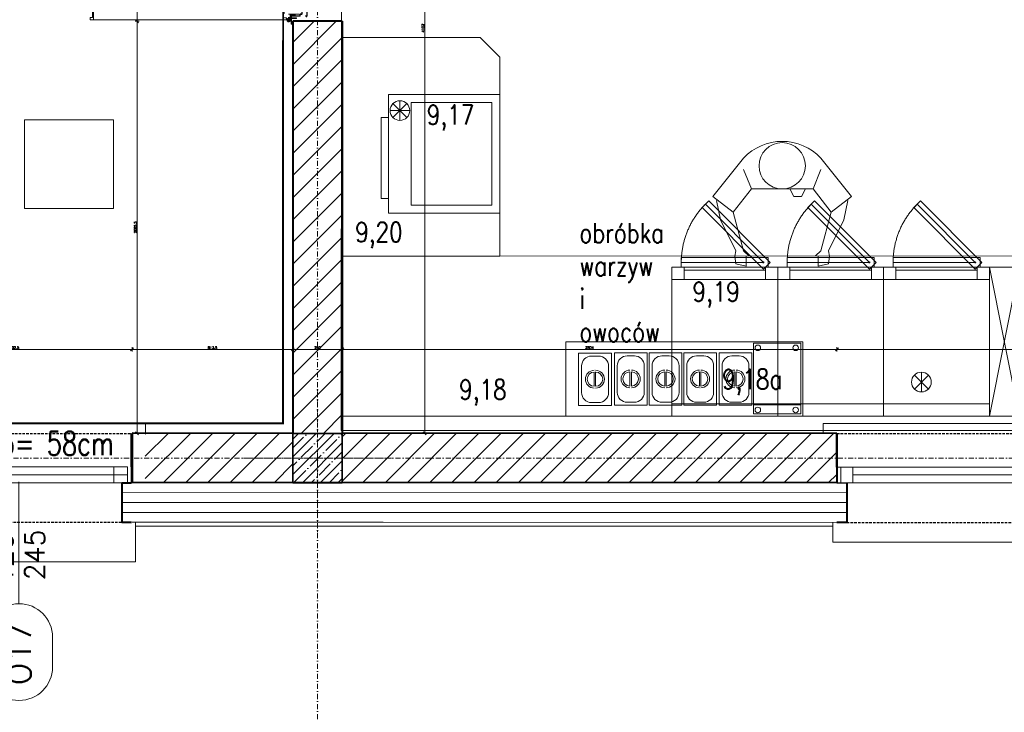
# Model space of a CAD drawing. Header units: millimetres. Extents: x -1893473 to 1546619, y -568027 to 942944.
# Tile 204 of 256: x 183314 to 188298, y -514476 to -510971. Entities that reach past the tile are written whole.
import ezdxf
from ezdxf.enums import TextEntityAlignment as Align

# ---------------------------------------------------------------- set-up
doc = ezdxf.new("R2010")
doc.units = ezdxf.units.MM
doc.header["$LTSCALE"] = 0.2
for name, pattern in [('2_3', [1, 0.5, -0.5]), ('CACHE', [9.525, 6.35, -3.175]), ('CENTER', [0.6, 0.375, -0.075, 0.075, -0.075]), ('DASHDOT', [25.4, 12.7, -6.35, 0, -6.35]), ('HIDDEN', [9.525, 6.35, -3.175]), ('Hidden Line', [391.222223, 282.222223, -109])]:
    doc.linetypes.add(name, pattern=pattern)
doc.layers.get('0').update_dxf_attribs({"lineweight": 0})
for name, color, linetype, lineweight in [('!! 0_ Istn-okna', 6, 'Continuous', 13), ('!! 0_ Istn-sciany', 7, 'Continuous', 30), ('!! 0_ Istn-widok', 1, 'Continuous', 15), ('!! 0_ Opis', 3, 'Continuous', 13), ('!! 0_Opis_okna', 8, 'Continuous', 15), ('!! 0_Opis_pom', 9, 'Continuous', 13), ('!! 0_Osie', 1, 'DASHDOT', 13), ('!! 1  WYDZIELENIE PPOŻ', 252, 'Continuous', 0), ('!! 1_ tynk zewn  - nowy', 21, 'Continuous', 20), ('!! 1_drzwi-linia', 213, 'Continuous', 5), ('!! 1_Hatch dach', 252, 'Continuous', 5), ('!! 1_hatch projektowane ściany', 4, 'Continuous', 5), ('!! 1_OPIS POM NOWE', 140, 'Continuous', 5), ('!! 1_PROJ Sciany', 2, 'Continuous', 40), ('!! 1_PROJ TERMOIZOL', 132, 'Continuous', 5), ('!! 1_PROJ ŻELBET', 1, 'Continuous', 35), ('!! 2_ remont Ocieplenie', 4, 'ZIGZAG', 5), ('!! technologia', 20, 'Continuous', 5), ('!! wymiary osi', 250, 'Continuous', 9), ('0-osie-liniA', 14, 'DASHDOT', 5), ('P-Opis nadproża', 150, 'Continuous', 9), ('P-Osie', 1, 'DASHDOT', 18)]:
    doc.layers.add(name, color=color, linetype=linetype, lineweight=lineweight)
doc.layers.add('!! 1_ proj wyposdażenie', color=7, linetype='Continuous', lineweight=5, true_color=0xa1a1a1)
for name, color, linetype in [('!! 1_ widok', 4, 'Continuous'), ('!! 1_PROJ przerywana', 3, 'HIDDEN'), ('PROJ OKNO', 3, 'CACHE'), ('VI-MENUI', 191, 'Continuous')]:
    doc.layers.add(name, color=color, linetype=linetype)
doc.layers.add('Powierzchnia', color=140, linetype='Continuous', lineweight=5, plot=False)
doc.styles.add('50', font='ROMANS.shx', dxfattribs={"width": 0.8, "height": 10})
doc.styles.add('ARCHETYP', font='romans.shx', dxfattribs={"height": 15})
doc.styles.add('ARIAL', font='tahoma.ttf')
doc.styles.add('SIMPLEX', font='simplex.shx', dxfattribs={"width": 0.77})
doc.styles.add('TXT', font='simplex.shx')
doc.linetypes.add('ZIGZAG', pattern='A,0.00254,-5.08,[131,ltypeshp.shx,S=5.08,R=0,X=-5.08,Y=0],-10.16,[131,ltypeshp.shx,S=5.08,R=180,X=5.08,Y=0],-5.08', length=20.32254)
doc.dimstyles.new('DIM50', dxfattribs={"dimscale": 5, "dimtxt": 2.5, "dimasz": 1.5, "dimexe": 0, "dimexo": 0, "dimgap": 0.5, "dimtad": 1, "dimdec": 4, "dimrnd": 0.5, "dimdsep": 46, "dimtxsty": 'TXT', "dimblk1": 'TICK1', "dimblk2": 'TICK1', "dimsah": 1, "dimcen": 0, "dimse1": 1, "dimse2": 1, "dimclrd": 1, "dimclre": 7, "dimclrt": 9, "dimadec": 0, "dimazin": 0, "dimtfac": 1, "dimtdec": 4, "dimtmove": 2, "dimatfit": 3, "dimldrblk": 'TICK1', "dimfxl": 1, "dimtolj": 1, "dimarcsym": 0})
pattern_1 = [(45, (-604946.8, 1976053.4), (-56.1266008, 56.1266008), [])]

# ---------------------------------------------------------------- blocks, each defined once
blk = doc.blocks.new('Homme Plan')
at = {"color": 0, "linetype": 'ByBlock', "lineweight": -2}
for points in [[(-0.2484, -0.2223), (-0.1953, -0.027), (-0.1681, -0.0013), (-0.1821, 0), (-0.1821, 0.0515), (-0.2341, 0.0388), (-0.2391, 0.0008), (-0.2344, -0.027), (-0.3125, -0.1833), (-0.332, -0.2809)], [(0.2484, -0.2223), (0.1953, -0.027), (0.1681, -0.0013), (0.1821, 0), (0.1821, 0.0515), (0.2341, 0.0388), (0.2391, 0.0008), (0.2344, -0.027), (0.3125, -0.1833), (0.332, -0.2809)], [(-0.1563, -0.3395), (-0.1953, -0.4372)], [(-0.1172, -0.3395), (-0.0977, -0.3005), (-0.0586, -0.3005), (-0.0391, -0.3395)], [(0.1562, -0.3395), (0.1953, -0.4372)]]:
    blk.add_lwpolyline(points, dxfattribs=at)
blk.add_lwpolyline([(-0.1563, -0.3395), (0.1562, -0.3395), (0.2484, -0.2223), (0.3516, -0.3005), (0.1953, -0.4958, -0.432562), (-0.1953, -0.4958), (-0.3516, -0.3005), (-0.2484, -0.2223)], format="xyb", close=True, dxfattribs=at)
blk.add_circle((0, -0.4567), 0.1172, dxfattribs=at)
blk = doc.blocks.new('Cde TP ACTIF')
at = {"color": 0, "linetype": 'ByBlock'}
for p, q in [((0, 0), (-0.15, -0.754)), ((-0.15, 0), (0, -0.754))]:
    blk.add_line(p, q, dxfattribs=at)
blk.add_lwpolyline([(0, 0), (-0.15, 0), (-0.15, -0.754), (0, -0.754)], close=True, dxfattribs=at)
blk = doc.blocks.new('Tour TP ACTIF')
for points in [[(-0.536, 0), (-0.536, -0.062), (0, -0.062), (0, 0)], [(0, -0.062), (-0.536, -0.062), (-0.536, -0.692), (0, -0.692)], [(-0.536, -0.692), (-0.474, -0.692), (-0.474, -0.754), (-0.536, -0.754)], [(-0.062, -0.692), (0, -0.692), (0, -0.754), (-0.062, -0.754)], [(-0.474, -0.739), (-0.062, -0.739), (-0.062, -0.754), (-0.474, -0.754)], [(-0.488, -0.754), (-0.048, -0.754), (-0.048, -0.802), (-0.488, -0.802)]]:
    blk.add_lwpolyline(points, close=True)
at = {"linetype": 'CACHE'}
blk.add_lwpolyline([(-0.3831, -1.0552), (-0.072, -0.7441), (-0.0381, -0.778), (-0.3492, -1.0891)], close=True, dxfattribs=at)
blk.add_lwpolyline([(-0.488, -0.778), (-0.072, -0.778), (-0.3662, -1.0722, -0.198912)], format="xyb", close=True, dxfattribs=at)
blk.add_circle((-0.072, -0.778), 0.0025)
blk = doc.blocks.new('A$C26BC24DE')
for p, q in [((0, 375), (0, 0)), ((230.7, 318.6), (230.7, 55.3))]:
    blk.add_line(p, q)
for points in [[(0, 0), (1200, 0), (1200, 375), (0, 375)], [(143.5, 150.8), (143.5, 222.7)], [(150.4, 150.8), (150.4, 223.5)], [(324.3, 151.9), (324.3, 223.8)], [(331.3, 151.9), (331.3, 224.6)], [(500.3, 151.9), (500.3, 223.8)], [(507.3, 151.9), (507.3, 224.6)], [(675.6, 151.9), (675.6, 223.8)], [(682.5, 151.9), (682.5, 224.6)], [(854.4, 151.9), (854.4, 223.8)], [(861.3, 151.9), (861.3, 224.6)], [(949.9, 57.3), (1188.3, 57.3)]]:
    blk.add_lwpolyline(points)
for points in [[(1188.3, 368.9), (949.9, 368.9), (949.9, 11.8), (1188.3, 11.8)], [(64.3, 318.6), (230.7, 318.6), (230.7, 53.6), (64.3, 53.6)], [(245.1, 319.7), (411.5, 319.7), (411.5, 54.7), (245.1, 54.7)], [(421.1, 319.7), (587.5, 319.7), (587.5, 54.7), (421.1, 54.7)], [(596.4, 319.7), (762.8, 319.7), (762.8, 54.7), (596.4, 54.7)], [(775.2, 319.7), (941.6, 319.7), (941.6, 54.7), (775.2, 54.7)]]:
    blk.add_lwpolyline(points, close=True)
for points in [[(129.3, 303.6), (165.7, 303.6, -0.414214), (215.7, 253.6), (215.7, 118.6, -0.414214), (165.7, 68.6), (129.3, 68.6, -0.414214), (79.3, 118.6), (79.3, 253.6, -0.414214)], [(310.1, 304.7), (346.5, 304.7, -0.414214), (396.5, 254.7), (396.5, 119.7, -0.414214), (346.5, 69.7), (310.1, 69.7, -0.414214), (260.1, 119.7), (260.1, 254.7, -0.414214)], [(486.1, 304.7), (522.5, 304.7, -0.414214), (572.5, 254.7), (572.5, 119.7, -0.414214), (522.5, 69.7), (486.1, 69.7, -0.414214), (436.1, 119.7), (436.1, 254.7, -0.414214)], [(661.4, 304.7), (697.8, 304.7, -0.414214), (747.8, 254.7), (747.8, 119.7, -0.414214), (697.8, 69.7), (661.4, 69.7, -0.414214), (611.4, 119.7), (611.4, 254.7, -0.414214)], [(840.2, 304.7), (876.6, 304.7, -0.414214), (926.6, 254.7), (926.6, 119.7, -0.414214), (876.6, 69.7), (840.2, 69.7, -0.414214), (790.2, 119.7), (790.2, 254.7, -0.414214)]]:
    blk.add_lwpolyline(points, format="xyb", close=True)
for centre in [(971.6, 345.3), (1163, 345.3), (971.6, 31.1), (1163, 31.1)]:
    blk.add_circle(centre, 14.1)
for centre, radius, start, end in [((143.5, 186.7), 44.9, 90, 270), ((143.5, 186.7), 35.9, 90, 270), ((150.4, 186.7), 44.9, 270, 90), ((150.4, 186.7), 35.9, 270, 90), ((324.3, 187.8), 44.9, 90, 270), ((324.3, 187.8), 35.9, 90, 270), ((331.3, 187.8), 44.9, 270, 90), ((331.3, 187.8), 35.9, 270, 90), ((500.3, 187.8), 44.9, 90, 270), ((500.3, 187.8), 35.9, 90, 270), ((507.3, 187.8), 44.9, 270, 90), ((507.3, 187.8), 35.9, 270, 90), ((675.6, 187.8), 44.9, 90, 270), ((675.6, 187.8), 35.9, 90, 270), ((682.5, 187.8), 44.9, 270, 90), ((682.5, 187.8), 35.9, 270, 90), ((854.4, 187.8), 44.9, 90, 270), ((854.4, 187.8), 35.9, 90, 270), ((861.3, 187.8), 44.9, 270, 90), ((861.3, 187.8), 35.9, 270, 90)]:
    blk.add_arc(centre, radius, start, end)
blk = doc.blocks.new('Toping cooler')
at = {"xscale": 0.0009999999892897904, "yscale": 0.0009999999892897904, "zscale": 0.0009999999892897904, "rotation": 90}
blk.add_blockref('A$C26BC24DE', (-47.7181, 9.5563), dxfattribs=at)
blk = doc.blocks.new('lodówka podbl.')
at = {"layer": '!! 1_ proj wyposdażenie'}
for p, q in [((0, 0), (0, 60)), ((56.28, 60), (0, 60)), ((56.28, 0), (56.28, 60)), ((4, 56), (4, 4)), ((44.91, 56), (4, 56)), ((44.91, 4), (44.91, 56)), ((54.11, 11.61), (47.04, 4.54)), ((54.11, 4.54), (47.04, 11.61)), ((50.57, 3.08), (50.57, 13.08)), ((55.57, 8.08), (45.57, 8.08)), ((0, 0), (56.28, 0)), ((4, 4), (44.91, 4))]:
    blk.add_line(p, q, dxfattribs=at)
blk.add_lwpolyline([(56.28, 52.51), (60, 52.51), (60, 11.54), (56.28, 11.54)], dxfattribs=at)
blk.add_circle((50.57, 8.08), 5, dxfattribs=at)
blk = doc.blocks.new('zaw-dr-90-p')
at = {"color": 2, "linetype": 'CENTER', "ltscale": 0.2}
for p, q in [((12, 0), (-12, 0)), ((0, 12), (0, -12)), ((24.5, 24), (31, 24)), ((24.5, 19), (31, 19))]:
    blk.add_line(p, q, dxfattribs=at)
at = {"ltscale": 0.2}
for p, q in [((10, 12), (6.5, 12)), ((10, 0), (10, 6.5))]:
    blk.add_line(p, q, dxfattribs=at)
blk.add_lwpolyline([(0, 6.5), (23.5, 6.5, 0.414214), (28, 11), (28, 31), (24.5, 31), (24.5, 11, -0.414214), (23.5, 10), (0, 10, 4.561698), (7.6, 6.5), (4.9, 4.2)], format="xyb", dxfattribs=at)
blk.add_lwpolyline([(-0.2, -0.2), (-2.5, -0.2), (-2.5, 0.2), (-0.2, 0.2), (-0.2, 2.5), (0.2, 2.5), (0.2, 0.2), (2.8, 0.2), (2.8, -0.2), (0.2, -0.2), (0.2, -2.8), (-0.2, -2.8)], close=True)
blk.add_lwpolyline([(10, 10), (10, 39), (6.5, 39), (6.5, 10)], dxfattribs=at)
blk.add_circle((0, 0), 6.5, dxfattribs=at)
blk = doc.blocks.new('drzwi 90- sc 12')
for p, q in [((-13620.32, 20410.16), (-13620.32, 20313.77)), ((-13614.92, 20409.86), (-13620.32, 20409.86)), ((-13616.12, 20410.26), (-13620.22, 20410.26)), ((-13616.12, 20410.26), (-13620, 20410.26)), ((-13618.17, 20410.26), (-13616.22, 20410.26)), ((-13618.17, 20410.26), (-13616.22, 20410.26)), ((-13616.12, 20410.26), (-13616.12, 20411.46)), ((-13616.12, 20411.46), (-13615.02, 20411.46)), ((-13614.92, 20411.36), (-13614.92, 20313.77)), ((-13620.32, 20313.47), (-13620.32, 20317.97)), ((-13614.92, 20312.27), (-13614.92, 20317.97)), ((-13614.92, 20313.77), (-13620.32, 20313.77)), ((-13618.22, 20313.37), (-13620.22, 20313.37)), ((-13618.22, 20313.67), (-13618.22, 20313.37)), ((-13618.22, 20313.67), (-13616.42, 20313.67)), ((-13617.77, 20311.12), (-13617.77, 20305.72)), ((-13617.77, 20311.12), (-13617.77, 20305.72)), ((-13616.17, 20309.92), (-13617.37, 20309.92)), ((-13616.17, 20309.92), (-13616.17, 20311.02)), ((-13615.92, 20313.17), (-13615.92, 20312.17)), ((-13615.92, 20312.17), (-13615.02, 20312.17)), ((-13715.57, 20308.32), (-13715.57, 20308.56)), ((-13715.57, 20307.69), (-13715.57, 20308.56)), ((-13715.57, 20307.82), (-13715.57, 20308.56)), ((-13715.57, 20307.72), (-13715.37, 20307.72)), ((-13715.77, 20301.96), (-13716.27, 20301.96)), ((-13616.77, 20301.96), (-13616.27, 20301.96))]:
    blk.add_line(p, q)
for points in [[(-13665.27, 20284.96), (-13665.27, 20325.83)], [(-13615.57, 20309.64), (-13615.32, 20309.64), (-13615.32, 20309.82), (-13616.32, 20309.82), (-13616.32, 20309.64), (-13615.92, 20309.64)]]:
    blk.add_lwpolyline(points)
at = {"ltscale": 0.2}
for points in [[(-13715.57, 20307.51), (-13715.57, 20309.48, 0.414214), (-13715.91, 20309.82), (-13719.43, 20309.82, 0.414214), (-13719.77, 20309.48), (-13719.77, 20308.92), (-13719.59, 20308.92), (-13719.59, 20309.48, -0.414214), (-13719.43, 20309.64), (-13716.97, 20309.64)], [(-13615.92, 20309.64), (-13616.63, 20309.64, 0.414214), (-13616.79, 20309.48), (-13616.79, 20305.58, -0.414214), (-13617.13, 20305.24), (-13617.58, 20305.24, 0.414214), (-13617.74, 20305.08), (-13617.74, 20304.48, -0.414214), (-13618.08, 20304.14), (-13619.26, 20304.14, -0.414214), (-13619.6, 20304.48), (-13619.6, 20305.15, 1), (-13619.79, 20305.15), (-13619.79, 20301.96, 0.414214), (-13619.63, 20301.8), (-13617.11, 20301.8, 0.414214), (-13616.95, 20301.96), (-13616.95, 20302.52), (-13616.77, 20302.52), (-13616.77, 20301.96, -0.414214), (-13617.11, 20301.62), (-13619.63, 20301.62, -0.414214), (-13619.97, 20301.96), (-13619.97, 20305.15, -1), (-13619.42, 20305.15), (-13619.42, 20304.48, 0.414214), (-13619.26, 20304.32), (-13618.08, 20304.32, 0.414214), (-13617.92, 20304.48), (-13617.92, 20305.08, -0.414214), (-13617.58, 20305.42), (-13617.13, 20305.42, 0.414214), (-13616.97, 20305.58), (-13616.97, 20309.48, -0.414214), (-13616.63, 20309.82), (-13613.11, 20309.82, -0.414214), (-13612.77, 20309.48), (-13612.77, 20308.92), (-13612.95, 20308.92), (-13612.95, 20309.48, 0.414214), (-13613.11, 20309.64), (-13615.57, 20309.64)], [(-13716.97, 20309.64), (-13715.91, 20309.64, -0.414214), (-13715.75, 20309.48), (-13715.75, 20307.51)], [(-13715.75, 20307.76), (-13715.75, 20305.58, 0.414214), (-13715.41, 20305.24), (-13714.96, 20305.24, -0.414214), (-13714.8, 20305.08), (-13714.8, 20304.48, 0.414214), (-13714.46, 20304.14), (-13713.28, 20304.14, 0.414214), (-13712.94, 20304.48), (-13712.94, 20305.15, -1), (-13712.75, 20305.15), (-13712.75, 20301.96, -0.414214), (-13712.91, 20301.8), (-13715.43, 20301.8, -0.414214), (-13715.59, 20301.96), (-13715.59, 20302.52), (-13715.77, 20302.52), (-13715.77, 20301.96, 0.414214), (-13715.43, 20301.62), (-13712.91, 20301.62, 0.414214), (-13712.57, 20301.96), (-13712.57, 20305.15, 1), (-13713.12, 20305.15), (-13713.12, 20304.48, -0.414214), (-13713.28, 20304.32), (-13714.46, 20304.32, -0.414214), (-13714.62, 20304.48), (-13714.62, 20305.08, 0.414214), (-13714.96, 20305.42), (-13715.41, 20305.42, -0.414214), (-13715.57, 20305.58), (-13715.57, 20307.64)]]:
    blk.add_lwpolyline(points, format="xyb", dxfattribs=at)
at = {"lineweight": 30}
for points in [[(-13716.27, 20308.92), (-13721.27, 20308.92)], [(-13716.27, 20308.92), (-13716.27, 20296.92)], [(-13614.27, 20308.92), (-13609.27, 20308.92)], [(-13614.27, 20308.92), (-13614.27, 20296.92)]]:
    blk.add_lwpolyline(points, dxfattribs=at)
blk.add_lwpolyline([(-13616.79, 20308.82), (-13616.97, 20308.82), (-13616.97, 20307.42), (-13616.79, 20307.42)], close=True)
for centre, radius, start, end in [((-13620.22, 20410.16), 0.1, 90, 180), ((-13615.02, 20411.36), 0.1, 0, 90), ((-13620.22, 20313.47), 0.1, 180, 270), ((-13616.42, 20313.17), 0.5, 0, 90), ((-13616.27, 20311.02), 0.1, 0, 90), ((-13615.02, 20312.27), 0.1, 270, 0)]:
    blk.add_arc(centre, radius, start, end)
at = {"linetype": 'Hidden Line', "lineweight": 9, "ltscale": 0.05}
blk.add_arc((-13615.5, 20305.14), 99.12, 94.8005, 177.6944, dxfattribs=at)
at = {"xscale": 0.09999999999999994, "yscale": 0.09999999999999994, "zscale": 0.09999999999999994, "rotation": 180.0000000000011}
blk.add_blockref('zaw-dr-90-p', (-13614.92, 20310.92), dxfattribs=at)
blk = doc.blocks.new('słup 25 x 25')
at = {"layer": '!! 1_Hatch dach'}
h = blk.add_hatch(dxfattribs=at)
h.set_pattern_fill('ANSI35', color=256)
h.set_pattern_definition([(45, (-64242.072, 198338.2015), (-4.49012806, 4.49012806), []), (45, (-64237.5816, 198338.2015), (-4.49012806, 4.49012806), [7.9375, -1.5875, 0, -1.5875])])
h.paths.add_polyline_path([(-12.5, 12.5), (12.5, 12.5), (12.5, -12.5), (-12.5, -12.5)])
at = {"layer": '!! 1_PROJ ŻELBET'}
blk.add_lwpolyline([(-12.5, 12.5), (12.5, 12.5), (12.5, -12.5), (-12.5, -12.5)], close=True, dxfattribs=at)
at = {"layer": '0-osie-liniA', "ltscale": 0.5}
for points in [[(0, 37.5), (0, -37.5)], [(-37.5, 0), (37.5, 0)]]:
    blk.add_lwpolyline(points, dxfattribs=at)
blk = doc.blocks.new('BLOK OSI')
at = {"layer": 'P-Osie'}
for points in [[(53790.21, -198088.59), (53790.21, -199860.82)], [(52022.72, -199547.09), (55017, -199547.09)]]:
    blk.add_lwpolyline(points, dxfattribs=at)
blk = doc.blocks.new('OKNO PROJ 240')
at = {"layer": '!! 0_ Istn-okna'}
for points in [[(61049.03, -199622.89), (61262.03, -199622.89)], [(61057.03, -199626.89), (61267.03, -199626.89)], [(61049.03, -199630.89), (61262.03, -199630.89)]]:
    blk.add_lwpolyline(points, dxfattribs=at)
for points in [[(61051.03, -199630.89), (61057.03, -199630.89), (61057.03, -199622.89), (61051.03, -199622.89)], [(61267.03, -199630.89), (61260.03, -199630.89), (61260.03, -199622.89), (61267.03, -199622.89)]]:
    blk.add_lwpolyline(points, close=True, dxfattribs=at)
at = {"layer": '!! 0_ Istn-sciany'}
for points in [[(61049.03, -199630.89), (61054.03, -199630.89)], [(61262.03, -199630.89), (61262.03, -199630.89)]]:
    blk.add_lwpolyline(points, dxfattribs=at)
at = {"layer": '!! 0_ Istn-widok'}
for points in [[(61042.03, -199600.89), (61272, -199600.89)], [(61042.03, -199605.89), (61042.03, -199600.89)], [(61272, -199605.89), (61272, -199600.89)], [(61047.03, -199650.89), (61047.03, -199660.89)], [(61271.03, -199650.89), (61271.03, -199660.89)], [(61271.03, -199660.89), (61047.03, -199660.89)]]:
    blk.add_lwpolyline(points, dxfattribs=at)
at = {"layer": '!! 1_PROJ przerywana'}
for points in [[(61049.03, -199605.89), (61269.03, -199605.89)], [(61054.03, -199650.89), (61264.03, -199650.89)]]:
    blk.add_lwpolyline(points, dxfattribs=at)
at = {"layer": '!! 1_PROJ Sciany'}
for points in [[(61049.03, -199622.89), (61049.03, -199605.89)], [(61269.03, -199622.89), (61269.03, -199605.89)], [(61049.03, -199622.89), (61049.03, -199630.89)], [(61269.03, -199622.89), (61269.03, -199630.89)], [(61054.03, -199630.89), (61054.03, -199650.89)], [(61264.03, -199630.89), (61264.03, -199650.89)], [(61264.03, -199630.89), (61269.03, -199630.89)], [(61054.03, -199650.89), (61049.03, -199650.89)], [(61264.03, -199650.89), (61269.03, -199650.89)]]:
    blk.add_lwpolyline(points, dxfattribs=at)
blk = doc.blocks.new('TICK1')
at = {"color": 2}
blk.add_line((-1, -1), (1, 1), dxfattribs=at)
at = {"color": 0}
for p, q in [((0, 0), (-1, 0)), ((0, -1.4), (0, 1.4))]:
    blk.add_line(p, q, dxfattribs=at)
blk = doc.blocks.new('*D1456')
at = {"layer": '!! wymiary osi', "color": 1, "lineweight": -2, "transparency": 16777216}
blk.add_line((303712.2, -520972.2), (312922.2, -520972.2), dxfattribs=at)
at = {"layer": 'DEFPOINTS', "color": 0, "transparency": 16777216}
for p in [(303704.7, -518965.9), (312929.7, -518965.9), (312929.7, -520972.2)]:
    blk.add_point(p, dxfattribs=at)
at = {"layer": '!! wymiary osi', "color": 1, "lineweight": -2, "transparency": 16777216, "xscale": 7.5, "yscale": 7.5, "zscale": 7.5, "rotation": 180}
blk.add_blockref('TICK1', (303704.7, -520972.2), dxfattribs=at)
at = {"layer": '!! wymiary osi', "color": 1, "lineweight": -2, "transparency": 16777216, "xscale": 7.5, "yscale": 7.5, "zscale": 7.5}
blk.add_blockref('TICK1', (312929.7, -520972.2), dxfattribs=at)
at = {"layer": '!! wymiary osi', "color": 9, "transparency": 16777216, "insert": (308317.2, -520963.4), "char_height": 12.5, "attachment_point": 5, "style": 'TXT'}
blk.add_mtext('\\A1;9225', dxfattribs=at)
blk = doc.blocks.new('*D1457')
at = {"layer": '!! wymiary osi', "color": 1, "lineweight": -2, "transparency": 16777216}
blk.add_line((312937.2, -520972.2), (313172.2, -520972.2), dxfattribs=at)
at = {"layer": 'DEFPOINTS', "color": 0, "transparency": 16777216}
for p in [(312929.7, -518965.9), (313179.7, -518963.9), (313179.7, -520972.2)]:
    blk.add_point(p, dxfattribs=at)
at = {"layer": '!! wymiary osi', "color": 1, "lineweight": -2, "transparency": 16777216, "xscale": 7.5, "yscale": 7.5, "zscale": 7.5, "rotation": 180}
blk.add_blockref('TICK1', (312929.7, -520972.2), dxfattribs=at)
at = {"layer": '!! wymiary osi', "color": 1, "lineweight": -2, "transparency": 16777216, "xscale": 7.5, "yscale": 7.5, "zscale": 7.5}
blk.add_blockref('TICK1', (313179.7, -520972.2), dxfattribs=at)
at = {"layer": '!! wymiary osi', "color": 9, "transparency": 16777216, "insert": (313054.7, -520963.4), "char_height": 12.5, "attachment_point": 5, "style": 'TXT'}
blk.add_mtext('\\A1;250', dxfattribs=at)
blk = doc.blocks.new('*D1458')
at = {"layer": '!! wymiary osi', "color": 1, "lineweight": -2, "transparency": 16777216}
blk.add_line((313187.2, -520972.2), (320747.2, -520972.2), dxfattribs=at)
at = {"layer": 'DEFPOINTS', "color": 0, "transparency": 16777216}
for p in [(313179.7, -518963.9), (320754.7, -518963.9), (320754.7, -520972.2)]:
    blk.add_point(p, dxfattribs=at)
at = {"layer": '!! wymiary osi', "color": 1, "lineweight": -2, "transparency": 16777216, "xscale": 7.5, "yscale": 7.5, "zscale": 7.5, "rotation": 180}
blk.add_blockref('TICK1', (313179.7, -520972.2), dxfattribs=at)
at = {"layer": '!! wymiary osi', "color": 1, "lineweight": -2, "transparency": 16777216, "xscale": 7.5, "yscale": 7.5, "zscale": 7.5}
blk.add_blockref('TICK1', (320754.7, -520972.2), dxfattribs=at)
at = {"layer": '!! wymiary osi', "color": 9, "transparency": 16777216, "insert": (316967.2, -520963.4), "char_height": 12.5, "attachment_point": 5, "style": 'TXT'}
blk.add_mtext('\\A1;7575', dxfattribs=at)
blk = doc.blocks.new('*D1483')
at = {"layer": '!! wymiary osi', "color": 1, "lineweight": -2, "transparency": 16777216}
blk.add_line((313597.1, -514869.5), (313597.1, -518956.4), dxfattribs=at)
at = {"layer": 'DEFPOINTS', "color": 0, "transparency": 16777216}
for p in [(316445.9, -514862), (313174.5, -518963.9), (313597.1, -518963.9)]:
    blk.add_point(p, dxfattribs=at)
at = {"layer": '!! wymiary osi', "color": 1, "lineweight": -2, "transparency": 16777216, "xscale": 7.5, "yscale": 7.5, "zscale": 7.5}
for p, rotation in [((313597.1, -514862), 90), ((313597.1, -518963.9), 270)]:
    blk.add_blockref('TICK1', p, dxfattribs=dict(at, rotation=rotation))
at = {"layer": '!! wymiary osi', "color": 9, "transparency": 16777216, "insert": (313588.3, -516913), "char_height": 12.5, "attachment_point": 5, "rotation": 90, "style": 'TXT'}
blk.add_mtext('\\A1;4102', dxfattribs=at)
blk = doc.blocks.new('*D1484')
at = {"layer": '!! wymiary osi', "color": 1, "lineweight": -2, "transparency": 16777216}
blk.add_line((312141.3, -518956.3), (312141.3, -516885.6), dxfattribs=at)
at = {"layer": 'DEFPOINTS', "color": 0, "transparency": 16777216}
for p in [(312141.3, -516878.1), (312929.7, -516878.1), (312916, -518963.8)]:
    blk.add_point(p, dxfattribs=at)
at = {"layer": '!! wymiary osi', "color": 1, "lineweight": -2, "transparency": 16777216, "xscale": 7.5, "yscale": 7.5, "zscale": 7.5}
for p, rotation in [((312141.3, -516878.1), 90), ((312141.3, -518963.8), 270)]:
    blk.add_blockref('TICK1', p, dxfattribs=dict(at, rotation=rotation))
at = {"layer": '!! wymiary osi', "color": 9, "transparency": 16777216, "insert": (312132.6, -517920.9), "char_height": 12.5, "attachment_point": 5, "rotation": 90, "style": 'TXT'}
blk.add_mtext('\\A1;2085.5', dxfattribs=at)
blk = doc.blocks.new('*D1485')
at = {"layer": '!! wymiary osi', "color": 1, "lineweight": -2, "transparency": 16777216}
blk.add_line((312141.3, -516870.6), (312141.3, -515865.6), dxfattribs=at)
at = {"layer": 'DEFPOINTS', "color": 0, "transparency": 16777216}
for p in [(312141.3, -515858.1), (312929.7, -515858.1), (312929.7, -516878.1)]:
    blk.add_point(p, dxfattribs=at)
at = {"layer": '!! wymiary osi', "color": 1, "lineweight": -2, "transparency": 16777216, "xscale": 7.5, "yscale": 7.5, "zscale": 7.5}
for p, rotation in [((312141.3, -515858.1), 90), ((312141.3, -516878.1), 270)]:
    blk.add_blockref('TICK1', p, dxfattribs=dict(at, rotation=rotation))
at = {"layer": '!! wymiary osi', "color": 9, "transparency": 16777216, "insert": (312053.8, -516075.6), "char_height": 12.5, "attachment_point": 5, "rotation": 90, "style": 'TXT'}
blk.add_mtext('\\A1;1020', dxfattribs=at)
blk = doc.blocks.new('*D1594')
at = {"layer": '!! wymiary osi', "color": 1, "lineweight": -2, "transparency": 16777216}
blk.add_line((310920.9, -518538.9), (312108.4, -518538.9), dxfattribs=at)
at = {"layer": 'DEFPOINTS', "color": 0, "transparency": 16777216}
for p in [(312115.9, -518538.9), (310913.4, -518963.8), (312115.9, -518964.5)]:
    blk.add_point(p, dxfattribs=at)
at = {"layer": '!! wymiary osi', "color": 1, "lineweight": -2, "transparency": 16777216, "xscale": 7.5, "yscale": 7.5, "zscale": 7.5, "rotation": 180}
blk.add_blockref('TICK1', (310913.4, -518538.9), dxfattribs=at)
at = {"layer": '!! wymiary osi', "color": 1, "lineweight": -2, "transparency": 16777216, "xscale": 7.5, "yscale": 7.5, "zscale": 7.5}
blk.add_blockref('TICK1', (312115.9, -518538.9), dxfattribs=at)
at = {"layer": '!! wymiary osi', "color": 9, "transparency": 16777216, "insert": (311514.6, -518530.1), "char_height": 12.5, "attachment_point": 5, "style": 'TXT'}
blk.add_mtext('\\A1;1202.5', dxfattribs=at)
blk = doc.blocks.new('*D1595')
at = {"layer": '!! wymiary osi', "color": 1, "lineweight": -2, "transparency": 16777216}
blk.add_line((312123.4, -518538.9), (312922.1, -518538.9), dxfattribs=at)
at = {"layer": 'DEFPOINTS', "color": 0, "transparency": 16777216}
for p in [(312929.6, -518538.9), (312115.9, -518964.5), (312929.6, -518963.3)]:
    blk.add_point(p, dxfattribs=at)
at = {"layer": '!! wymiary osi', "color": 1, "lineweight": -2, "transparency": 16777216, "xscale": 7.5, "yscale": 7.5, "zscale": 7.5, "rotation": 180}
blk.add_blockref('TICK1', (312115.9, -518538.9), dxfattribs=at)
at = {"layer": '!! wymiary osi', "color": 1, "lineweight": -2, "transparency": 16777216, "xscale": 7.5, "yscale": 7.5, "zscale": 7.5}
blk.add_blockref('TICK1', (312929.6, -518538.9), dxfattribs=at)
at = {"layer": '!! wymiary osi', "color": 9, "transparency": 16777216, "insert": (312522.8, -518530.1), "char_height": 12.5, "attachment_point": 5, "style": 'TXT'}
blk.add_mtext('\\A1;813.5', dxfattribs=at)
blk = doc.blocks.new('*D1596')
at = {"layer": '!! wymiary osi', "color": 1, "lineweight": -2, "transparency": 16777216}
blk.add_line((312937.1, -518538.9), (313172.2, -518538.9), dxfattribs=at)
at = {"layer": 'DEFPOINTS', "color": 0, "transparency": 16777216}
for p in [(313179.7, -518538.9), (312929.6, -518963.3), (313179.7, -518963.3)]:
    blk.add_point(p, dxfattribs=at)
at = {"layer": '!! wymiary osi', "color": 1, "lineweight": -2, "transparency": 16777216, "xscale": 7.5, "yscale": 7.5, "zscale": 7.5, "rotation": 180}
blk.add_blockref('TICK1', (312929.6, -518538.9), dxfattribs=at)
at = {"layer": '!! wymiary osi', "color": 1, "lineweight": -2, "transparency": 16777216, "xscale": 7.5, "yscale": 7.5, "zscale": 7.5}
blk.add_blockref('TICK1', (313179.7, -518538.9), dxfattribs=at)
at = {"layer": '!! wymiary osi', "color": 9, "transparency": 16777216, "insert": (313054.7, -518530.1), "char_height": 12.5, "attachment_point": 5, "style": 'TXT'}
blk.add_mtext('\\A1;250', dxfattribs=at)
blk = doc.blocks.new('*D1597')
at = {"layer": '!! wymiary osi', "color": 1, "lineweight": -2, "transparency": 16777216}
blk.add_line((313187.2, -518538.9), (315675.9, -518538.9), dxfattribs=at)
at = {"layer": 'DEFPOINTS', "color": 0, "transparency": 16777216}
for p in [(315683.4, -518538.9), (313179.7, -518963.3), (315683.4, -518964.5)]:
    blk.add_point(p, dxfattribs=at)
at = {"layer": '!! wymiary osi', "color": 1, "lineweight": -2, "transparency": 16777216, "xscale": 7.5, "yscale": 7.5, "zscale": 7.5, "rotation": 180}
blk.add_blockref('TICK1', (313179.7, -518538.9), dxfattribs=at)
at = {"layer": '!! wymiary osi', "color": 1, "lineweight": -2, "transparency": 16777216, "xscale": 7.5, "yscale": 7.5, "zscale": 7.5}
blk.add_blockref('TICK1', (315683.4, -518538.9), dxfattribs=at)
at = {"layer": '!! wymiary osi', "color": 9, "transparency": 16777216, "insert": (314431.6, -518530.1), "char_height": 12.5, "attachment_point": 5, "style": 'TXT'}
blk.add_mtext('\\A1;2504', dxfattribs=at)
blk = doc.blocks.new('*D1598')
at = {"layer": '!! wymiary osi', "color": 1, "lineweight": -2, "transparency": 16777216}
blk.add_line((315690.9, -518538.9), (317875.9, -518538.9), dxfattribs=at)
at = {"layer": 'DEFPOINTS', "color": 0, "transparency": 16777216}
for p in [(317883.4, -518538.9), (315683.4, -518964.5), (317883.4, -518964.5)]:
    blk.add_point(p, dxfattribs=at)
at = {"layer": '!! wymiary osi', "color": 1, "lineweight": -2, "transparency": 16777216, "xscale": 7.5, "yscale": 7.5, "zscale": 7.5, "rotation": 180}
blk.add_blockref('TICK1', (315683.4, -518538.9), dxfattribs=at)
at = {"layer": '!! wymiary osi', "color": 1, "lineweight": -2, "transparency": 16777216, "xscale": 7.5, "yscale": 7.5, "zscale": 7.5}
blk.add_blockref('TICK1', (317883.4, -518538.9), dxfattribs=at)
at = {"layer": '!! wymiary osi', "color": 9, "transparency": 16777216, "insert": (316783.4, -518530.1), "char_height": 12.5, "attachment_point": 5, "style": 'TXT'}
blk.add_mtext('\\A1;2200', dxfattribs=at)
blk = doc.blocks.new('OKNO PROJ 120')
at = {"layer": '!! 0_ Istn-okna'}
for points in [[(62604.5, -199623.15), (62717.5, -199623.15)], [(62612.5, -199627.15), (62722.5, -199627.15)], [(62604.5, -199631.15), (62717.5, -199631.15)]]:
    blk.add_lwpolyline(points, dxfattribs=at)
for points in [[(62606.5, -199631.15), (62612.5, -199631.15), (62612.5, -199623.15), (62606.5, -199623.15)], [(62722.5, -199631.15), (62715.5, -199631.15), (62715.5, -199623.15), (62722.5, -199623.15)]]:
    blk.add_lwpolyline(points, close=True, dxfattribs=at)
at = {"layer": '!! 0_ Istn-sciany'}
for points in [[(62604.5, -199631.15), (62609.5, -199631.15)], [(62717.5, -199631.15), (62717.5, -199631.15)]]:
    blk.add_lwpolyline(points, dxfattribs=at)
at = {"layer": '!! 0_ Istn-widok'}
for points in [[(62597.5, -199601.15), (62731.5, -199601.15)], [(62597.5, -199606.15), (62597.5, -199601.15)], [(62731.5, -199606.15), (62731.5, -199601.15)], [(62602.5, -199651.15), (62602.5, -199671.15)], [(62726.5, -199651.15), (62726.5, -199671.15)], [(62726.5, -199671.15), (62602.5, -199671.15)]]:
    blk.add_lwpolyline(points, dxfattribs=at)
at = {"layer": '!! 1_PROJ przerywana'}
for points in [[(62604.5, -199606.15), (62724.5, -199606.15)], [(62609.5, -199651.15), (62719.5, -199651.15)]]:
    blk.add_lwpolyline(points, dxfattribs=at)
at = {"layer": '!! 1_PROJ Sciany'}
for points in [[(62604.5, -199623.15), (62604.5, -199606.15)], [(62724.5, -199623.15), (62724.5, -199606.15)], [(62604.5, -199623.15), (62604.5, -199631.15)], [(62724.5, -199623.15), (62724.5, -199631.15)], [(62609.5, -199631.15), (62609.5, -199651.15)], [(62719.5, -199631.15), (62719.5, -199651.15)], [(62719.5, -199631.15), (62724.5, -199631.15)], [(62609.5, -199651.15), (62604.5, -199651.15)], [(62719.5, -199651.15), (62724.5, -199651.15)]]:
    blk.add_lwpolyline(points, dxfattribs=at)
blk = doc.blocks.new('1_ok-opis')
blk.add_line((0, 111.61), (0, 50))
for points in [[(-17, 128.61), (-17, 143.61)], [(17, 128.61), (17, 143.61)]]:
    blk.add_lwpolyline(points)
for centre, start, end in [((0, 143.61), 0, 180), ((0, 128.61), 180, 0)]:
    blk.add_arc(centre, 17, start, end)
at = {"style": 'ARCHETYP'}
for tag, height, rotation, p in [('NR', 12, 90, (0, 136.9)), ('NR', 12, 270, (0, 136.9)), ('SZEROKOŚĆ', 10, 90, (-8, 78.29)), ('WYSOKOŚĆ', 10, 270, (-8, 78.29)), ('SZEROKOŚĆ', 10, 270, (8, 78.29)), ('WYSOKOŚĆ', 10, 90, (8, 78.29))]:
    blk.add_attdef(tag, text='', height=height, rotation=rotation, dxfattribs=at).set_placement(p, align=Align.MIDDLE)
blk = doc.blocks.new('A$C2EB40A8D')
at = {"layer": '!! 1_hatch projektowane ściany'}
h = blk.add_hatch(dxfattribs=at)
h.set_pattern_fill('ANSI31', color=256, scale=25)
h.set_pattern_definition(pattern_1)
h.paths.add_polyline_path([(21028.85088, -16576.81295), (21278.86952, -16576.81295), (21278.86952, -18662.48603), (21028.85088, -18662.48603)])
h = blk.add_hatch(dxfattribs=at)
h.set_pattern_fill('ANSI31', color=256, scale=25)
h.set_pattern_definition(pattern_1)
h.paths.add_polyline_path([(20281.67047, -18662.65339), (21028.87011, -18662.50254), (21028.87011, -18912.46952), (20281.67047, -18912.62036)])
h = blk.add_hatch(dxfattribs=at)
h.set_pattern_fill('ANSI31', color=256, scale=25)
h.set_pattern_definition(pattern_1)
h.paths.add_polyline_path([(21278.87011, -18662.04625), (23782.64724, -18663.27919), (23782.64724, -18913.24616), (21278.87011, -18912.01323)])
at = {"layer": '!! 1  WYDZIELENIE PPOŻ', "color": 20, "linetype": '2_3', "ltscale": 10, "true_color": 0xf65c09, "const_width": 10}
blk.add_lwpolyline([(11853.89315, -18612.54794), (11853.89315, -18614.65507), (20978.87444, -18612.08385), (20985.35307, -4868.61106), (17853.89315, -4868.61106), (17853.89315, -7917.49329), (15108.36536, -7917.09501), (15108.36536, -8667.48603), (14443.89315, -8667.48603), (14443.89315, -9782.77644), (11853.89324, -9767.77644), (11853.89322, -12512.42879)], dxfattribs=at)
at = {"layer": '!! 1_ proj wyposdażenie'}
for p, q in [((24246.00897, -18367.73369, 0), (24175.29829, -18438.44437, 0)), ((24246.00897, -18438.44437, 0), (24175.29829, -18367.73369, 0)), ((24210.65363, -18453.08903, 0), (24210.65363, -18353.08903, 0))]:
    blk.add_line(p, q, dxfattribs=at)
for points in [[(21276.35423, -16658.99516), (21976.35423, -16658.99516), (22076.36137, -16758.99516), (22076.43313, -17765.13138), (21276.35365, -17765.18845)], [(20121.18378, -17525.16314), (20121.18378, -17075.16314), (19671.18378, -17075.16314), (19671.18378, -17525.16314)], [(21276.35365, -17765.18845), (24705.15317, -17764.90109), (24705.15317, -18574.90109), (21276.35365, -18575.18845)]]:
    blk.add_lwpolyline(points, close=True, dxfattribs=at)
blk.add_circle((24210.65363, -18403.08903, 0), 50, dxfattribs=at)
at = {"layer": '!! 1_ tynk zewn  - nowy'}
for p, q in [((21485.44723, -19112.61973), (20215.12915, -19112.02923)), ((23832.64685, -19112.88431), (20215.12915, -19112.24859)), ((23762.64724, -19132.61973), (20235.12915, -19132.61973)), ((23762.64724, -19132.61973), (22869.18858, -19132.61285))]:
    blk.add_line(p, q, dxfattribs=at)
at = {"layer": '!! 1_ widok'}
blk.add_lwpolyline([(22882.52855, -18662.65339), (21474.18858, -18662.65339)], dxfattribs=at)
at = {"layer": '!! 1_hatch projektowane ściany'}
for points in [[(21028.85088, -16576.81295), (21278.86952, -16576.81295), (21278.86952, -18662.48603), (21028.85088, -18662.48603)], [(20215.12915, -18662.06976), (21028.87011, -18662.50254), (21028.87011, -18912.46952), (20215.12915, -18912.03674)], [(21278.87011, -18662.04625), (23782.64724, -18663.27919), (23782.64724, -18913.24616), (21278.87011, -18912.01323)]]:
    blk.add_lwpolyline(points, close=True, dxfattribs=at)
at = {"layer": '!! 1_PROJ Sciany'}
for points in [[(21028.86952, -16576.83298), (21028.86952, -18664.67066)], [(21278.86952, -16576.83298), (21028.86952, -16576.83298)], [(21278.86952, -16576.83298), (21278.86952, -18662.59963)], [(21028.86952, -18662.5318), (20215.12915, -18662.06976)], [(20215.12915, -18662.65339), (20215.12915, -18912.66965)], [(23782.64724, -18662.65339), (21278.87011, -18662.04625)], [(23782.64724, -18663.24857), (23782.64724, -18913.27678)], [(23782.64724, -18913.27678), (20215.12915, -18911.51621)], [(21278.87011, -18912.01588), (21278.87011, -18912.65339)]]:
    blk.add_lwpolyline(points, dxfattribs=at)
at = {"layer": '!! 1_PROJ TERMOIZOL', "linetype": 'ZIGZAG', "ltscale": 0.75}
for p, q in [((23832.64724, -18962.88431), (20165.12915, -18962.24859)), ((23832.64685, -19062.88431), (20165.12915, -19062.24859))]:
    blk.add_line(p, q, dxfattribs=at)
at = {"layer": '!! 2_ remont Ocieplenie', "linetype": 'Continuous', "ltscale": 0.75}
blk.add_line((23832.64724, -19012.88431), (20165.12915, -19012.24859), dxfattribs=at)
at = {"layer": 'Powierzchnia'}
blk.add_lwpolyline([(26385.09355, -14560.73521), (21276.3526, -14560.73521), (21273.72203, -18647.28594), (28853.83391, -18647.28594), (28853.8342, -14160.73521), (26385.09384, -14160.73521)], close=True, dxfattribs=at)
at = {"layer": '!! 0_Opis_okna'}
ref = blk.add_blockref('1_ok-opis', (19642.57409, -18408.34263), dxfattribs=dict(at, xscale=10, yscale=10, zscale=10, rotation=180))
ref.add_attrib('SZEROKOŚĆ', '120', dxfattribs={"layer": '0', "height": 100, "rotation": 90, "style": 'ARCHETYP'}).set_placement((19562.57409, -19295.54672), align=Align.MIDDLE)
ref.add_attrib('WYSOKOŚĆ', '245', dxfattribs={"layer": '0', "height": 100, "rotation": 90, "style": 'ARCHETYP'}).set_placement((19722.57409, -19277.81217), align=Align.MIDDLE)
ref.add_attrib('NR', 'O17', dxfattribs={"layer": '0', "height": 120, "rotation": 90, "style": 'ARCHETYP'}).set_placement((19642.57409, -19777.35708), align=Align.MIDDLE)
at = {"layer": '!! 0_Osie', "xscale": 10, "yscale": 10, "zscale": 10}
blk.add_blockref('BLOK OSI', (-516748.24414, 1976683.397), dxfattribs=at)
at = {"layer": '!! 1_ proj wyposdażenie'}
for name, p, xscale, yscale, zscale, rotation in [('Homme Plan', (23505.85025, -17765.1882), 1000, 1000, 1000, 180), ('Tour TP ACTIF', (23483.11148, -18575.12599), -999.9999999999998, 1000, 1000, 179.9968672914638), ('Cde TP ACTIF', (24555.11148, -18575.1846), 999.9999999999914, 999.9999999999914, 999.9999999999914, 179.9968672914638), ('Toping cooler', (12854.85454, -66293.21619), 1000, 1000, 1000, 270)]:
    blk.add_blockref(name, p, dxfattribs=dict(at, xscale=xscale, yscale=yscale, zscale=zscale, rotation=rotation))
at = {"layer": '!! 1_ proj wyposdażenie', "color": 3, "xscale": -999.9999999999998, "yscale": 1000, "zscale": 1000, "rotation": 179.9968672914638}
for p in [(24019.11148, -18575.1553), (24555.11148, -18575.1846)]:
    blk.add_blockref('Tour TP ACTIF', p, dxfattribs=at)
at = {"layer": '!! 1_ widok', "xscale": 10, "yscale": 10, "zscale": 10}
blk.add_blockref('OKNO PROJ 120', (-607032.40146, 1977399.02535), dxfattribs=at)
at = {"layer": '!! 1_drzwi-linia', "xscale": -10, "yscale": 10, "zscale": 10, "rotation": 90}
blk.add_blockref('drzwi 90- sc 12', (224118.09428, -152719.50998), dxfattribs=at)
at = {"layer": '!! 1_hatch projektowane ściany', "xscale": 10, "yscale": 10, "zscale": 10}
blk.add_blockref('słup 25 x 25', (21153.87011, -18787.65339), dxfattribs=at)
at = {"layer": 'PROJ OKNO', "xscale": 10, "yscale": 10, "zscale": 10}
blk.add_blockref('OKNO PROJ 240', (-586707.68397, 1977396.03573), dxfattribs=at)
at = {"layer": 'VI-MENUI', "xscale": 10, "yscale": 10, "zscale": 10, "rotation": 180}
blk.add_blockref('lodówka podbl.', (22076.39368, -16948.14315), dxfattribs=at)
at = {"layer": '!! 0_ Opis', "style": 'SIMPLEX', "width": 0.75}
blk.add_text('hp= 58cm', height=120, dxfattribs=at).set_placement((19474.71045, -18773.59072))
at = {"layer": '!! 0_Opis_pom', "ltscale": 0.7, "style": 'ARIAL'}
for tag, p in [('B1,21', (-891.77727, 31796.97458)), ('A1,16', (-13651.31084, 31587.95236)), ('B1,19', (-5798.61305, 31587.22944)), ('B1/17', (-9701.43347, 31565.05244)), ('1,23', (10805.41388, 31565.05244)), ('1,22', (4526.58954, 31507.65132)), ('A1,1', (-16866.13618, 31459.3792)), ('B1,18', (-7791.62894, 31330.08444)), ('B1,20', (-2961.4347, 31167.05787)), ('A1,6', (-19287.17717, 30923.71998)), ('B1,1', (14135.63445, 30913.92963)), ('B1,3', (17346.74696, 30023.81022)), ('B1,4', (29817.71501, 29157.67457)), ('A1,5', (-23454.5385, 28820.77901)), ('A1,2', (-17502.57721, 28602.57524)), ('B1,2D', (2616.16402, 28559.52261)), ('A1,15', (-13651.31084, 28261.46046)), ('B1,4', (29883.58177, 28158.35876)), ('B1,2B', (18801.54781, 27650.12382)), ('B1,2A', (13086.7373, 27376.04393)), ('A1,3', (-16846.27912, 25980.40356)), ('B1,8', (9089.53994, 25356.27639)), ('B1,6', (31915.87888, 23754.79829)), ('A1,4', (-24010.17576, 23559.17399)), ('B1,14', (-11621.32288, 23261.44183)), ('B1,13', (-3080.55208, 22924.09997)), ('B1,10', (3982.60923, 22874.21277)), ('B1,5', (29245.49088, 22896.69268)), ('B1,9', (5634.43488, 22623.92098)), ('B1,2C', (13327.26639, 22378.5328)), ('B1,7', (16398.41175, 22348.28836)), ('B1,11', (5553.20442, 20939.83877)), ('B1,12', (3693.27174, 20628.72148)), ('C1,3', (5969.08376, 16336.01084)), ('C1,2', (11955.93711, 11671.55655)), ('C1,1', (15659.17205, 11415.94196)), ('C1,4', (5140.00888, 9205.5831)), ('C1,5', (5680.4486, 6154.54995)), ('C1,10', (16327.05085, 6080.66085)), ('C1,9', (16526.57171, 3173.45283)), ('C1,6', (6367.37903, 2771.84181)), ('D0,18', (-1981.87701, -110.73158)), ('D0,7', (-13531.42299, -1159.67649)), ('C1,7', (7275.77161, -1303.00991)), ('D0,17', (2064.87671, -1345.69113)), ('D0,3', (-9324.21674, -1442.63631)), ('D0,6', (-17529.61851, -1957.37463)), ('D0,10', (-21369.4432, -2140.60378)), ('D,09', (-12990.08379, -2746.32902)), ('D0,2', (-5516.19514, -3101.87722)), ('D0,16', (2266.73061, -3284.15369)), ('D0,8', (-14357.79539, -3567.69719)), ('D0,5', (-10461.54478, -3629.26575)), ('D0,4', (-8396.53404, -4353.7937)), ('D0,15', (1974.41895, -5205.84774)), ('D0,1', (-5633.49598, -5662.48534)), ('D0,11', (-23334.09291, -6045.78706)), ('D0,12', (-22436.85763, -9302.9678)), ('D0,13', (-22436.85763, -11581.16526)), ('D0,14', (-13645.94445, -11884.57769))]:
    blk.add_attdef(tag, text='', height=119.68, dxfattribs=at).set_placement(p, align=Align.MIDDLE_CENTER)
at = {"layer": '!! 1_OPIS POM NOWE', "style": 'ARIAL'}
for tag, p in [('C1.7A', (7769.3756, 685.765)), ('C1.7C', (7655.80151, -2045.04756)), ('C1.8B', (10935.93068, -2107.41983)), ('C1.8A', (13897.39715, -2120.69016)), ('C1.7B', (8274.43201, -3270.18959)), ('E1.2', (16701.02923, -5331.07351)), ('E1.5E', (21974.23379, -5463.99012)), ('E1.5D', (24989.27391, -5785.36474)), ('E1.1', (8357.81567, -5851.01076)), ('E1.5C', (25222.53959, -6394.64172)), ('E1.5B', (27694.70831, -7009.86571)), ('E1.6', (5279.46063, -8141.28746)), ('E1.5A', (25547.9555, -8495.18994)), ('E1.5F', (22414.7084, -9822.66389)), ('E1.5G', (23977.19473, -9792.46695)), ('E1,4', (13935.69867, -10458.20073)), ('E1.5L', (28030.8296, -11267.7725)), ('E1.3', (5639.18862, -11994.01941)), ('E1.5H', (23988.49716, -12231.38049)), ('E1.5K', (27714.73934, -12977.98364)), ('E1.5I', (22290.68736, -13989.9049)), ('E1.5J', (27095.71534, -16088.17469))]:
    blk.add_attdef(tag, text='', height=119.68, dxfattribs=at).set_placement(p, align=Align.MIDDLE_CENTER)
at = {"layer": '!! technologia', "char_height": 100, "attachment_point": 1, "style": '50'}
for s, insert in [('9,17', (21707.0251, -17000.24491)), ('9,20', (21344.46473, -17594.15981)), ('9,19', (23051.41101, -17895.36735)), ('9,18a', (23201.37497, -18338.25499)), ('9,18', (21870.64135, -18390.56765))]:
    blk.add_mtext_dynamic_manual_height_columns(s, width=33.3164928, gutter_width=50, heights=[10], dxfattribs=dict(at, insert=insert))
at = {"layer": '!! technologia'}
note = blk.add_mtext_dynamic_manual_height_columns('obróbka ', width=182.4693139, gutter_width=50, heights=[10, 0], dxfattribs=dict(at, insert=(22246.63237, -17598.64149), char_height=100, attachment_point=1, style='50'))
for column, words in zip(note.columns.linked_columns, ['warzyw i owoców']):
    column.text = words
at = {"layer": '!! wymiary osi'}
for base, p1, p2, picture, middle in [((21696.28595, -18662.68422), (24545.09355, -14560.73521), (21273.72203, -18662.68422), '*D1483', (21687.53595, -16611.70971)), ((20240.52931, -16576.83298), (21015.20798, -18662.49458), (21028.86952, -16576.83298), '*D1484', (20231.77931, -17619.66378))]:
    dim = blk.add_linear_dim(base=base, p1=p1, p2=p2, angle=90, dimstyle='DIM50', dxfattribs=at)
    dim.commit()
    dim.dimension.update_dxf_attribs({"geometry": picture, "text_midpoint": middle, "insert": (-291900.79406, 500301.26018)})
dim = blk.add_linear_dim(base=(20240.52931, -15556.81295), p1=(21028.86952, -16576.83298), p2=(21028.87011, -15556.81295), angle=90, dimstyle='DIM50', dxfattribs=at)
dim.commit()
dim.dimension.update_dxf_attribs({"geometry": '*D1485', "text_midpoint": (20153.02931, -15774.37351), "dimtype": 128, "insert": (-291900.79406, 500301.26018)})
for base, p1, p2, picture, middle in [((20215.12915, -18237.60522), (19012.57409, -18662.49458), (20215.12915, -18663.23701), '*D1594', (19613.85162, -18228.85522)), ((21028.85088, -18237.60522), (20215.12915, -18663.23701), (21028.85088, -18662.06976), '*D1595', (20621.99002, -18228.85522)), ((21278.87011, -18237.60522), (21028.85088, -18662.06976), (21278.87011, -18662.04625), '*D1596', (21153.8605, -18228.85522)), ((23782.64724, -18237.60522), (21278.87011, -18662.04625), (23782.64724, -18663.27919), '*D1597', (22530.75868, -18228.85522)), ((25982.64724, -18237.60522), (23782.64724, -18663.27919), (25982.64724, -18663.27919), '*D1598', (24882.64724, -18228.85522)), ((21028.87011, -20670.90981), (11803.89315, -18664.66916), (21028.87011, -18664.66916), '*D1456', (16416.38163, -20662.15981)), ((21278.87011, -20670.90981), (21028.87011, -18664.66916), (21278.87011, -18662.68422), '*D1457', (21153.87011, -20662.15981)), ((28853.87011, -20670.90981), (21278.87011, -18662.68422), (28853.87011, -18662.68422), '*D1458', (25066.37011, -20662.15981))]:
    dim = blk.add_linear_dim(base=base, p1=p1, p2=p2, dimstyle='DIM50', dxfattribs=at)
    dim.commit()
    dim.dimension.update_dxf_attribs({"geometry": picture, "text_midpoint": middle, "insert": (-291900.79406, 500301.26018)})

msp = doc.modelspace()

# ---------------------------------------------------------------- block references
at = {"layer": 'P-Opis nadproża', "color": 4}
msp.add_blockref('A$C2EB40A8D', (163667.94092, -494401.63474), dxfattribs=at)

doc.saveas('drawing.dxf')
